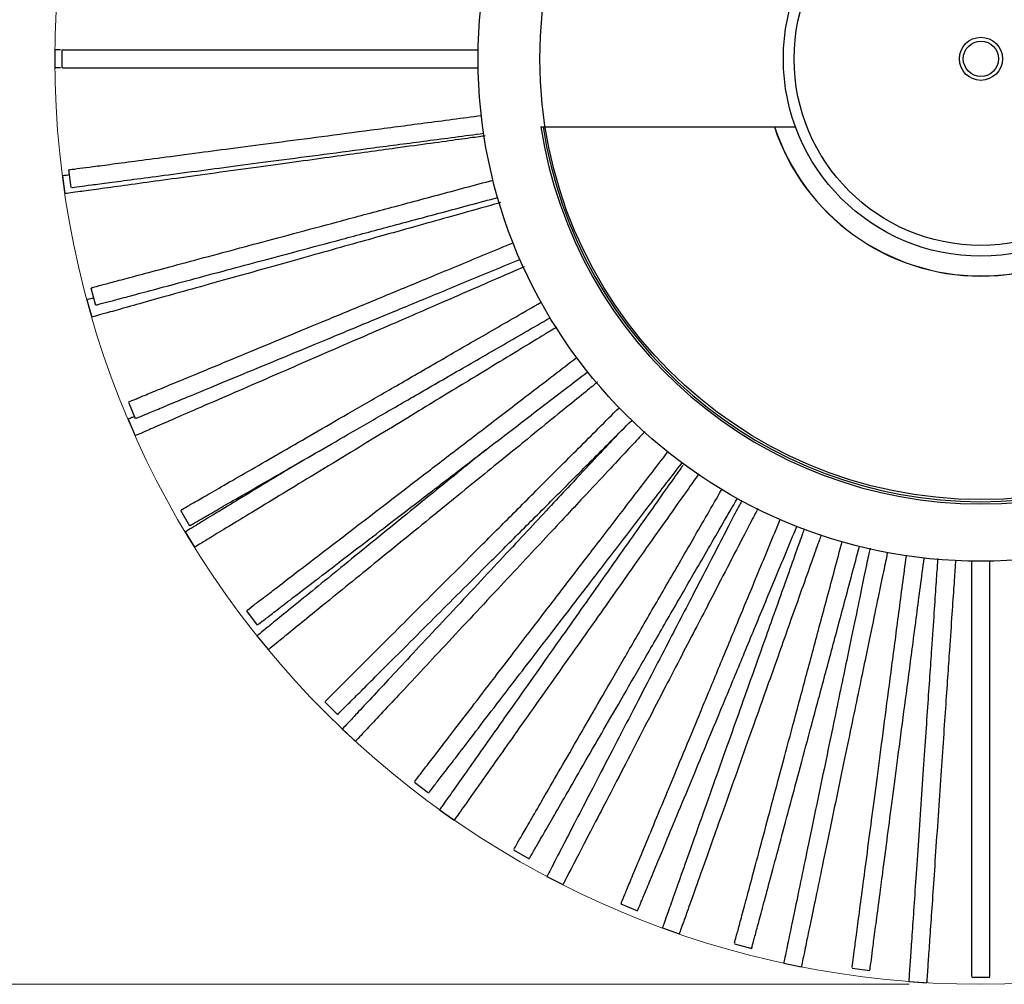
# Model space of a CAD drawing. Header units: millimetres. Extents: x 65 to 114, y 26 to 281.
# Tile 19 of 21: x 88 to 101, y 256 to 269. Entities that reach past the tile are written whole.
import ezdxf

# ---------------------------------------------------------------- set-up
doc = ezdxf.new("R2010")
doc.units = ezdxf.units.MM
doc.styles.add('SLDTEXTSTYLE0', font='TXT', dxfattribs={"width": 0.75})
doc.dimstyles.new('SLDDIMSTYLE1', dxfattribs={"dimtxt": 3.5, "dimasz": 3.302, "dimexe": 0, "dimexo": 0.0625, "dimgap": 0.875, "dimtad": 1, "dimdec": 0, "dimlfac": 10, "dimrnd": 1e-09, "dimzin": 12, "dimdsep": 46, "dimtxsty": 'SLDTEXTSTYLE0', "dimsah": 1, "dimcen": 0.09, "dimadec": 0, "dimazin": 3, "dimtfac": 1, "dimtdec": 0, "dimtmove": 0, "dimatfit": 0, "dimfxl": 0, "dimfrac": 2, "dimtolj": 1, "dimtzin": 12, "dimarcsym": 0})

# ---------------------------------------------------------------- blocks, each defined once
blk = doc.blocks.new('_D_4')
at = {"color": 7, "linetype": 'Continuous', "lineweight": 0}
for p, q in [((100.133, 281.389), (68.94, 281.389)), ((69.94, 255.604), (69.94, 281.389)), ((100.133, 255.604), (68.94, 255.604))]:
    blk.add_line(p, q, dxfattribs=at)
at = {"color": 7, "linetype": 'Continuous', "lineweight": 18}
for points in [[(69.94, 281.389), (69.432, 278.087), (70.448, 278.087)], [(69.94, 255.604), (70.448, 258.906), (69.432, 258.906)]]:
    blk.add_solid(points, dxfattribs=at)
at = {"color": 7, "linetype": 'Continuous', "lineweight": 18, "char_height": 3.5, "attachment_point": 1, "rotation": 90, "style": 'SLDTEXTSTYLE0'}
for s, insert in [('258', (65.375, 262.648)), ('%%c', (65.428, 257.37))]:
    blk.add_mtext(s, dxfattribs=dict(at, insert=insert))

msp = doc.modelspace()

# ---------------------------------------------------------------- linework, layer by layer
at = {"color": 7, "linetype": 'Continuous', "lineweight": 25}
for p, q in [((88.241, 268.621), (88.241, 268.371)), ((88.338, 268.621), (88.338, 268.371)), ((95.006, 267.548), (98.551, 267.548)), ((88.431, 266.95), (88.464, 266.702)), ((88.344, 266.865), (88.378, 266.617)), ((88.741, 265.305), (88.806, 265.064)), ((88.686, 265.138), (88.753, 264.898)), ((89.264, 263.715), (89.36, 263.484)), ((89.259, 263.475), (89.358, 263.245)), ((89.989, 262.207), (90.114, 261.99)), ((90.053, 261.905), (90.183, 261.691)), ((90.906, 260.806), (91.058, 260.608)), ((91.054, 260.457), (91.212, 260.263)), ((91.997, 259.537), (92.174, 259.36)), ((92.242, 259.16), (92.425, 258.989)), ((93.245, 258.421), (93.443, 258.269)), ((93.596, 258.036), (93.801, 257.892)), ((94.627, 257.478), (94.844, 257.353)), ((95.091, 257.107), (95.313, 256.992)), ((96.121, 256.723), (96.352, 256.627)), ((96.698, 256.391), (96.934, 256.307)), ((97.701, 256.169), (97.942, 256.104)), ((98.388, 255.899), (98.632, 255.849)), ((99.339, 255.827), (99.587, 255.794)), ((101.008, 255.701), (101.258, 255.701)), ((100.129, 255.643), (100.378, 255.626))]:
    msp.add_line(p, q, dxfattribs=at)
at = {"color": 7, "linetype": 'Continuous', "lineweight": 18}
msp.add_circle((101.133, 268.496), 12.892, dxfattribs=at)
at = {"color": 7, "linetype": 'Continuous', "lineweight": 25}
for radius in [7, 6.14, 2.75, 2.6, 0.3, 0.245]:
    msp.add_circle((101.133, 268.496), radius, dxfattribs=at)
for radius, start, end in [(6.2, 188.7928, 351.2072), (6.17, 188.8353, 270), (3.027, 198.246, 341.754), (3.025, 198.2584, 270), (6.17, 270, 351.1647), (3.025, 270, 341.7416)]:
    msp.add_arc((101.133, 268.496), radius, start, end, dxfattribs=at)
for points, knots in [([(88.316, 268.621), (88.309, 268.621), (88.26, 268.621), (88.234, 268.621), (88.246, 268.621), (88.248, 268.621)], [0, 0, 0, 0, 0.105908, 0.852141, 1, 1, 1, 1]), ([(88.351, 268.621), (88.348, 268.621), (88.341, 268.621), (88.435, 268.621), (88.616, 268.621), (88.867, 268.621), (89.203, 268.621), (89.632, 268.621), (90.127, 268.621), (90.672, 268.621), (91.246, 268.621), (91.883, 268.621), (92.579, 268.621), (93.327, 268.621), (93.865, 268.621), (94.134, 268.621)], [0, 0, 0, 0, 0.053112, 0.158804, 0.243692, 0.328804, 0.413848, 0.498687, 0.583392, 0.652775, 0.722219, 0.791641, 0.861021, 0.930418, 1, 1, 1, 1]), ([(88.316, 268.371), (88.309, 268.371), (88.26, 268.371), (88.234, 268.371), (88.246, 268.371), (88.248, 268.371)], [0, 0, 0, 0, 0.105908, 0.852141, 1, 1, 1, 1]), ([(88.351, 268.371), (88.348, 268.371), (88.341, 268.371), (88.435, 268.371), (88.616, 268.371), (88.867, 268.371), (89.203, 268.371), (89.632, 268.371), (90.127, 268.371), (90.672, 268.371), (91.246, 268.371), (91.883, 268.371), (92.579, 268.371), (93.327, 268.371), (93.865, 268.371), (94.134, 268.371)], [0, 0, 0, 0, 0.053112, 0.158804, 0.243692, 0.328804, 0.413848, 0.498687, 0.583392, 0.652775, 0.722219, 0.791641, 0.861021, 0.930418, 1, 1, 1, 1]), ([(88.444, 266.952), (88.441, 266.951), (88.434, 266.95), (88.528, 266.963), (88.707, 266.986), (88.956, 267.019), (89.289, 267.063), (89.714, 267.119), (90.205, 267.184), (90.745, 267.255), (91.315, 267.33), (91.946, 267.413), (92.636, 267.503), (93.377, 267.601), (93.911, 267.671), (94.178, 267.707)], [0, 0, 0, 0, 0.053106, 0.158799, 0.243687, 0.3288, 0.413845, 0.498684, 0.58339, 0.652772, 0.722217, 0.79164, 0.86102, 0.930417, 1, 1, 1, 1]), ([(94.233, 267.422), (94.207, 267.418), (94.125, 267.407), (93.877, 267.373), (93.493, 267.32), (93.055, 267.26), (92.607, 267.198), (92.18, 267.139), (91.706, 267.074), (91.189, 267.003), (90.606, 266.923), (90.052, 266.847), (89.565, 266.78), (89.144, 266.722), (88.8, 266.675), (88.56, 266.642), (88.427, 266.624), (88.37, 266.616), (88.383, 266.617), (88.385, 266.618)], [0, 0, 0, 0, 0.042524, 0.131466, 0.22053, 0.309569, 0.367793, 0.425914, 0.483901, 0.541726, 0.599579, 0.659047, 0.717551, 0.777135, 0.837232, 0.897333, 0.944275, 0.990782, 1, 1, 1, 1]), ([(88.476, 266.704), (88.474, 266.703), (88.467, 266.702), (88.56, 266.715), (88.739, 266.738), (88.988, 266.771), (89.322, 266.815), (89.747, 266.871), (90.238, 266.936), (90.778, 267.007), (91.347, 267.082), (91.978, 267.165), (92.668, 267.256), (93.41, 267.353), (93.943, 267.423), (94.21, 267.459)], [0, 0, 0, 0, 0.053106, 0.158799, 0.243687, 0.3288, 0.413845, 0.498684, 0.58339, 0.652772, 0.722217, 0.79164, 0.86102, 0.930417, 1, 1, 1, 1]), ([(88.44, 266.878), (88.426, 266.876), (88.369, 266.868), (88.337, 266.863), (88.349, 266.865), (88.351, 266.865)], [0, 0, 0, 0, 0.211795, 0.869622, 1, 1, 1, 1]), ([(88.754, 265.309), (88.751, 265.308), (88.744, 265.306), (88.836, 265.33), (89.01, 265.377), (89.253, 265.442), (89.577, 265.529), (89.992, 265.64), (90.47, 265.768), (90.996, 265.909), (91.551, 266.058), (92.166, 266.223), (92.838, 266.403), (93.56, 266.596), (94.08, 266.736), (94.34, 266.805)], [0, 0, 0, 0, 0.053106, 0.158799, 0.243687, 0.3288, 0.413845, 0.498684, 0.58339, 0.652772, 0.722217, 0.79164, 0.86102, 0.930417, 1, 1, 1, 1]), ([(88.818, 265.067), (88.816, 265.066), (88.809, 265.065), (88.9, 265.089), (89.075, 265.136), (89.317, 265.201), (89.642, 265.288), (90.056, 265.399), (90.535, 265.527), (91.061, 265.668), (91.616, 265.817), (92.23, 265.981), (92.903, 266.161), (93.625, 266.355), (94.145, 266.494), (94.405, 266.564)], [0, 0, 0, 0, 0.053106, 0.158799, 0.243687, 0.3288, 0.413845, 0.498684, 0.58339, 0.652772, 0.722217, 0.79164, 0.86102, 0.930417, 1, 1, 1, 1]), ([(94.443, 266.492), (94.418, 266.485), (94.339, 266.463), (94.098, 266.395), (93.725, 266.291), (93.299, 266.171), (92.863, 266.049), (92.448, 265.933), (91.988, 265.804), (91.485, 265.663), (90.919, 265.504), (90.38, 265.353), (89.906, 265.221), (89.497, 265.106), (89.162, 265.012), (88.93, 264.947), (88.8, 264.911), (88.745, 264.895), (88.757, 264.899), (88.759, 264.899)], [0, 0, 0, 0, 0.042276, 0.13124, 0.220327, 0.30939, 0.367629, 0.425765, 0.483767, 0.541607, 0.599475, 0.658958, 0.717478, 0.777077, 0.83719, 0.897306, 0.944261, 0.99078, 1, 1, 1, 1]), ([(89.276, 263.72), (89.273, 263.719), (89.267, 263.716), (89.354, 263.752), (89.521, 263.822), (89.753, 263.918), (90.064, 264.046), (90.46, 264.21), (90.917, 264.4), (91.421, 264.608), (91.951, 264.828), (92.539, 265.072), (93.182, 265.338), (93.873, 265.624), (94.37, 265.83), (94.619, 265.933)], [0, 0, 0, 0, 0.053106, 0.158799, 0.243687, 0.3288, 0.413845, 0.498684, 0.58339, 0.652772, 0.722217, 0.79164, 0.86102, 0.930417, 1, 1, 1, 1]), ([(89.371, 263.489), (89.369, 263.488), (89.362, 263.485), (89.45, 263.521), (89.617, 263.591), (89.849, 263.687), (90.159, 263.815), (90.555, 263.979), (91.013, 264.169), (91.516, 264.377), (92.047, 264.597), (92.635, 264.841), (93.278, 265.107), (93.969, 265.393), (94.466, 265.599), (94.715, 265.702)], [0, 0, 0, 0, 0.053106, 0.158799, 0.243687, 0.3288, 0.413845, 0.498684, 0.58339, 0.652772, 0.722217, 0.79164, 0.86102, 0.930417, 1, 1, 1, 1]), ([(94.778, 265.599), (94.754, 265.589), (94.679, 265.556), (94.449, 265.457), (94.094, 265.302), (93.688, 265.126), (93.273, 264.946), (92.878, 264.774), (92.439, 264.584), (91.96, 264.376), (91.421, 264.141), (90.908, 263.918), (90.457, 263.723), (90.067, 263.553), (89.748, 263.415), (89.527, 263.318), (89.404, 263.265), (89.351, 263.242), (89.362, 263.247), (89.364, 263.248)], [0, 0, 0, 0, 0.041949, 0.130944, 0.220061, 0.309154, 0.367413, 0.425569, 0.483591, 0.541451, 0.599338, 0.658842, 0.717381, 0.777001, 0.837134, 0.897271, 0.944242, 0.990777, 1, 1, 1, 1]), ([(88.779, 265.165), (88.765, 265.161), (88.709, 265.145), (88.678, 265.136), (88.69, 265.14), (88.692, 265.14)], [0, 0, 0, 0, 0.212164, 0.869683, 1, 1, 1, 1]), ([(90.001, 262.213), (89.998, 262.212), (89.992, 262.208), (90.074, 262.255), (90.23, 262.346), (90.448, 262.471), (90.739, 262.64), (91.111, 262.854), (91.539, 263.101), (92.011, 263.374), (92.508, 263.661), (93.06, 263.979), (93.662, 264.327), (94.31, 264.701), (94.776, 264.97), (95.009, 265.105)], [0, 0, 0, 0, 0.053106, 0.158799, 0.243687, 0.3288, 0.413845, 0.498684, 0.58339, 0.652772, 0.722217, 0.79164, 0.86102, 0.930417, 1, 1, 1, 1]), ([(90.126, 261.997), (90.123, 261.995), (90.117, 261.992), (90.199, 262.039), (90.355, 262.129), (90.573, 262.255), (90.864, 262.423), (91.236, 262.637), (91.664, 262.885), (92.136, 263.157), (92.633, 263.445), (93.185, 263.763), (93.787, 264.111), (94.435, 264.485), (94.901, 264.754), (95.134, 264.888)], [0, 0, 0, 0, 0.053106, 0.158799, 0.243687, 0.3288, 0.413845, 0.498684, 0.58339, 0.652772, 0.722217, 0.79164, 0.86102, 0.930417, 1, 1, 1, 1]), ([(95.231, 264.761), (95.208, 264.747), (95.139, 264.705), (94.925, 264.575), (94.594, 264.374), (94.216, 264.144), (93.83, 263.909), (93.462, 263.685), (93.053, 263.436), (92.607, 263.165), (92.105, 262.86), (91.626, 262.569), (91.206, 262.313), (90.843, 262.092), (90.546, 261.912), (90.34, 261.786), (90.225, 261.717), (90.176, 261.687), (90.187, 261.693), (90.189, 261.694)], [0, 0, 0, 0, 0.041544, 0.130577, 0.219732, 0.308863, 0.367146, 0.425327, 0.483373, 0.541257, 0.599169, 0.658698, 0.717262, 0.776907, 0.837066, 0.897228, 0.944218, 0.990773, 1, 1, 1, 1]), ([(90.916, 260.814), (90.914, 260.812), (90.908, 260.808), (90.983, 260.865), (91.127, 260.975), (91.326, 261.128), (91.592, 261.333), (91.933, 261.594), (92.325, 261.895), (92.758, 262.227), (93.213, 262.577), (93.718, 262.964), (94.27, 263.388), (94.864, 263.843), (95.291, 264.171), (95.504, 264.335)], [0, 0, 0, 0, 0.053106, 0.158799, 0.243687, 0.3288, 0.413845, 0.498684, 0.58339, 0.652772, 0.722217, 0.79164, 0.86102, 0.930417, 1, 1, 1, 1]), ([(91.068, 260.615), (91.066, 260.614), (91.06, 260.61), (91.135, 260.667), (91.279, 260.777), (91.478, 260.93), (91.745, 261.135), (92.085, 261.396), (92.478, 261.697), (92.91, 262.029), (93.366, 262.378), (93.87, 262.766), (94.423, 263.189), (95.016, 263.645), (95.443, 263.972), (95.657, 264.136)], [0, 0, 0, 0, 0.053106, 0.158799, 0.243687, 0.3288, 0.413845, 0.498684, 0.58339, 0.652772, 0.722217, 0.79164, 0.86102, 0.930417, 1, 1, 1, 1]), ([(95.793, 263.991), (95.774, 263.975), (95.71, 263.923), (95.517, 263.766), (95.217, 263.522), (94.873, 263.242), (94.522, 262.957), (94.188, 262.685), (93.817, 262.383), (93.412, 262.054), (92.956, 261.683), (92.522, 261.33), (92.141, 261.019), (91.811, 260.751), (91.541, 260.532), (91.354, 260.379), (91.25, 260.294), (91.205, 260.258), (91.215, 260.266), (91.217, 260.267)], [0, 0, 0, 0, 0.041061, 0.130139, 0.219339, 0.308514, 0.366827, 0.425037, 0.483113, 0.541026, 0.598967, 0.658526, 0.71712, 0.776795, 0.836983, 0.897176, 0.94419, 0.990768, 1, 1, 1, 1]), ([(92.006, 259.546), (92.004, 259.544), (91.999, 259.539), (92.066, 259.606), (92.194, 259.734), (92.371, 259.911), (92.609, 260.149), (92.912, 260.452), (93.262, 260.802), (93.648, 261.188), (94.054, 261.594), (94.504, 262.044), (94.996, 262.536), (95.525, 263.065), (95.905, 263.445), (96.096, 263.636)], [0, 0, 0, 0, 0.053106, 0.158799, 0.243687, 0.3288, 0.413845, 0.498684, 0.58339, 0.652772, 0.722217, 0.79164, 0.86102, 0.930417, 1, 1, 1, 1]), ([(89.347, 263.513), (89.335, 263.508), (89.281, 263.485), (89.252, 263.472), (89.263, 263.476), (89.265, 263.477)], [0, 0, 0, 0, 0.210829, 0.869462, 1, 1, 1, 1]), ([(92.183, 259.369), (92.181, 259.367), (92.176, 259.362), (92.243, 259.429), (92.371, 259.557), (92.548, 259.734), (92.786, 259.972), (93.089, 260.275), (93.439, 260.625), (93.825, 261.011), (94.23, 261.417), (94.681, 261.867), (95.173, 262.359), (95.701, 262.888), (96.082, 263.268), (96.272, 263.459)], [0, 0, 0, 0, 0.053106, 0.158799, 0.243687, 0.3288, 0.413845, 0.498684, 0.58339, 0.652772, 0.722217, 0.79164, 0.86102, 0.930417, 1, 1, 1, 1]), ([(96.045, 263.231), (96.037, 263.223), (95.966, 263.146), (95.761, 262.927), (95.465, 262.611), (95.155, 262.279), (94.861, 261.964), (94.535, 261.615), (94.179, 261.233), (93.777, 260.803), (93.395, 260.394), (93.06, 260.035), (92.77, 259.724), (92.533, 259.47), (92.368, 259.294), (92.276, 259.196), (92.237, 259.154), (92.245, 259.163), (92.247, 259.164)], [0, 0, 0, 0, 0.012228, 0.113519, 0.214783, 0.281, 0.347101, 0.413048, 0.478812, 0.544606, 0.612239, 0.678775, 0.746539, 0.814886, 0.883238, 0.936625, 0.989517, 1, 1, 1, 1]), ([(96.456, 263.305), (96.439, 263.286), (96.383, 263.227), (96.214, 263.046), (95.949, 262.762), (95.647, 262.439), (95.338, 262.108), (95.044, 261.793), (94.718, 261.444), (94.361, 261.062), (93.96, 260.633), (93.578, 260.224), (93.243, 259.864), (92.953, 259.554), (92.715, 259.3), (92.55, 259.123), (92.459, 259.025), (92.42, 258.983), (92.428, 258.992), (92.43, 258.994)], [0, 0, 0, 0, 0.0405, 0.129629, 0.218882, 0.308109, 0.366457, 0.424701, 0.48281, 0.540757, 0.598732, 0.658326, 0.716954, 0.776664, 0.836888, 0.897116, 0.944157, 0.990763, 1, 1, 1, 1]), ([(94.24, 263.049), (94.169, 262.992), (93.989, 262.845), (93.659, 262.576), (93.255, 262.248), (92.798, 261.877), (92.364, 261.523), (91.983, 261.213), (91.653, 260.945), (91.384, 260.726), (91.196, 260.573), (91.092, 260.488), (91.048, 260.452), (91.057, 260.46), (91.059, 260.461)], [0, 0, 0, 0, 0.0613174, 0.1561311, 0.2506806, 0.3452742, 0.4425105, 0.5381701, 0.6355953, 0.7338596, 0.8321297, 0.9088845, 0.9849284, 1, 1, 1, 1]), ([(93.252, 258.431), (93.251, 258.429), (93.246, 258.423), (93.304, 258.498), (93.414, 258.642), (93.567, 258.841), (93.771, 259.108), (94.033, 259.448), (94.334, 259.841), (94.666, 260.273), (95.015, 260.729), (95.403, 261.234), (95.826, 261.786), (96.282, 262.379), (96.609, 262.806), (96.773, 263.02)], [0, 0, 0, 0, 0.053106, 0.158799, 0.243687, 0.3288, 0.413845, 0.498684, 0.58339, 0.652772, 0.722217, 0.79164, 0.86102, 0.930417, 1, 1, 1, 1]), ([(91.686, 262.897), (91.624, 262.86), (91.406, 262.728), (91.078, 262.528), (90.713, 262.306), (90.416, 262.126), (90.21, 262), (90.095, 261.93), (90.046, 261.9), (90.057, 261.907), (90.059, 261.908)], [0, 0, 0, 0, 0.062542, 0.223401, 0.387228, 0.552466, 0.717714, 0.846783, 0.974656, 1, 1, 1, 1]), ([(93.451, 258.279), (93.449, 258.277), (93.445, 258.271), (93.502, 258.346), (93.612, 258.49), (93.765, 258.689), (93.97, 258.956), (94.231, 259.296), (94.532, 259.689), (94.864, 260.121), (95.214, 260.576), (95.601, 261.081), (96.025, 261.633), (96.48, 262.227), (96.808, 262.654), (96.972, 262.867)], [0, 0, 0, 0, 0.053106, 0.158799, 0.243687, 0.3288, 0.413845, 0.498684, 0.58339, 0.652772, 0.722217, 0.79164, 0.86102, 0.930417, 1, 1, 1, 1]), ([(96.985, 262.836), (96.975, 262.823), (96.933, 262.763), (96.797, 262.57), (96.574, 262.254), (96.319, 261.892), (96.058, 261.523), (95.809, 261.171), (95.534, 260.78), (95.232, 260.354), (94.893, 259.873), (94.571, 259.416), (94.287, 259.015), (94.042, 258.667), (93.842, 258.383), (93.702, 258.186), (93.625, 258.076), (93.592, 258.029), (93.599, 258.04), (93.6, 258.041)], [0, 0, 0, 0, 0.026141, 0.116604, 0.207192, 0.297755, 0.356976, 0.416091, 0.47507, 0.533885, 0.592727, 0.653213, 0.712718, 0.773322, 0.834447, 0.895576, 0.943321, 0.990625, 1, 1, 1, 1]), ([(97.206, 262.715), (97.191, 262.695), (97.145, 262.629), (97.002, 262.426), (96.778, 262.11), (96.523, 261.748), (96.262, 261.379), (96.014, 261.027), (95.738, 260.636), (95.437, 260.21), (95.098, 259.729), (94.775, 259.272), (94.491, 258.87), (94.246, 258.523), (94.046, 258.239), (93.907, 258.042), (93.829, 257.932), (93.796, 257.885), (93.803, 257.896), (93.804, 257.897)], [0, 0, 0, 0, 0.039859, 0.129048, 0.21836, 0.307648, 0.366034, 0.424317, 0.482465, 0.540451, 0.598464, 0.658098, 0.716765, 0.776515, 0.836779, 0.897047, 0.94412, 0.990757, 1, 1, 1, 1]), ([(94.634, 257.489), (94.632, 257.487), (94.629, 257.48), (94.676, 257.562), (94.766, 257.719), (94.892, 257.936), (95.06, 258.227), (95.274, 258.599), (95.522, 259.027), (95.794, 259.499), (96.081, 259.997), (96.4, 260.548), (96.748, 261.15), (97.122, 261.798), (97.391, 262.264), (97.525, 262.497)], [0, 0, 0, 0, 0.053106, 0.158799, 0.243687, 0.3288, 0.413845, 0.498684, 0.58339, 0.652772, 0.722217, 0.79164, 0.86102, 0.930417, 1, 1, 1, 1]), ([(94.85, 257.364), (94.849, 257.362), (94.845, 257.355), (94.892, 257.437), (94.983, 257.594), (95.108, 257.811), (95.276, 258.102), (95.491, 258.474), (95.738, 258.902), (96.011, 259.374), (96.298, 259.872), (96.616, 260.423), (96.964, 261.025), (97.338, 261.673), (97.607, 262.139), (97.742, 262.372)], [0, 0, 0, 0, 0.053106, 0.158799, 0.243687, 0.3288, 0.413845, 0.498684, 0.58339, 0.652772, 0.722217, 0.79164, 0.86102, 0.930417, 1, 1, 1, 1]), ([(97.805, 262.344), (97.794, 262.324), (97.757, 262.253), (97.644, 262.035), (97.466, 261.692), (97.263, 261.298), (97.055, 260.897), (96.856, 260.514), (96.636, 260.09), (96.396, 259.626), (96.126, 259.104), (95.868, 258.607), (95.642, 258.171), (95.447, 257.793), (95.287, 257.485), (95.175, 257.27), (95.114, 257.151), (95.087, 257.1), (95.093, 257.111), (95.094, 257.113)], [0, 0, 0, 0, 0.037163, 0.126602, 0.216165, 0.305703, 0.364253, 0.4227, 0.481011, 0.53916, 0.597337, 0.657138, 0.71597, 0.775887, 0.836321, 0.896758, 0.943963, 0.990731, 1, 1, 1, 1]), ([(98.029, 262.233), (98.017, 262.211), (97.98, 262.14), (97.866, 261.92), (97.688, 261.576), (97.485, 261.183), (97.277, 260.782), (97.078, 260.399), (96.858, 259.975), (96.618, 259.511), (96.348, 258.989), (96.09, 258.492), (95.864, 258.056), (95.668, 257.678), (95.509, 257.37), (95.397, 257.155), (95.336, 257.036), (95.309, 256.985), (95.315, 256.996), (95.316, 256.998)], [0, 0, 0, 0, 0.03914, 0.128395, 0.217774, 0.307129, 0.365558, 0.423885, 0.482077, 0.540106, 0.598163, 0.657842, 0.716553, 0.776347, 0.836657, 0.89697, 0.944078, 0.99075, 1, 1, 1, 1]), ([(96.126, 256.734), (96.125, 256.732), (96.122, 256.725), (96.158, 256.813), (96.227, 256.98), (96.324, 257.212), (96.452, 257.522), (96.616, 257.919), (96.806, 258.376), (97.014, 258.879), (97.234, 259.41), (97.478, 259.998), (97.744, 260.641), (98.03, 261.332), (98.236, 261.829), (98.339, 262.078)], [0, 0, 0, 0, 0.053106, 0.158799, 0.243687, 0.3288, 0.413845, 0.498684, 0.58339, 0.652772, 0.722217, 0.79164, 0.86102, 0.930417, 1, 1, 1, 1]), ([(96.357, 256.639), (96.356, 256.637), (96.353, 256.63), (96.389, 256.717), (96.458, 256.884), (96.554, 257.116), (96.683, 257.427), (96.847, 257.823), (97.037, 258.28), (97.245, 258.784), (97.465, 259.314), (97.709, 259.902), (97.975, 260.545), (98.261, 261.236), (98.467, 261.733), (98.57, 261.982)], [0, 0, 0, 0, 0.053106, 0.158799, 0.243687, 0.3288, 0.413845, 0.498684, 0.58339, 0.652772, 0.722217, 0.79164, 0.86102, 0.930417, 1, 1, 1, 1]), ([(98.674, 261.95), (98.666, 261.928), (98.639, 261.853), (98.557, 261.62), (98.427, 261.256), (98.279, 260.839), (98.127, 260.412), (97.983, 260.006), (97.823, 259.556), (97.648, 259.064), (97.451, 258.51), (97.264, 257.982), (97.099, 257.519), (96.957, 257.119), (96.84, 256.791), (96.76, 256.564), (96.715, 256.437), (96.695, 256.383), (96.7, 256.395), (96.7, 256.397)], [0, 0, 0, 0, 0.038069, 0.127424, 0.216903, 0.306356, 0.364851, 0.423243, 0.4815, 0.539594, 0.597715, 0.65746, 0.716237, 0.776098, 0.836475, 0.896855, 0.944016, 0.99074, 1, 1, 1, 1]), ([(98.91, 261.867), (98.902, 261.844), (98.875, 261.769), (98.792, 261.537), (98.663, 261.172), (98.514, 260.755), (98.363, 260.328), (98.219, 259.922), (98.058, 259.472), (97.884, 258.98), (97.687, 258.426), (97.499, 257.899), (97.335, 257.435), (97.192, 257.035), (97.076, 256.707), (96.995, 256.48), (96.95, 256.353), (96.931, 256.299), (96.935, 256.311), (96.936, 256.313)], [0, 0, 0, 0, 0.03834, 0.12767, 0.217123, 0.306552, 0.36503, 0.423406, 0.481646, 0.539724, 0.597829, 0.657557, 0.716317, 0.776161, 0.836521, 0.896884, 0.944031, 0.990742, 1, 1, 1, 1]), ([(97.704, 256.182), (97.703, 256.179), (97.701, 256.172), (97.726, 256.263), (97.773, 256.438), (97.838, 256.68), (97.925, 257.005), (98.036, 257.42), (98.164, 257.898), (98.305, 258.424), (98.453, 258.979), (98.618, 259.593), (98.798, 260.266), (98.992, 260.988), (99.131, 261.508), (99.201, 261.768)], [0, 0, 0, 0, 0.053106, 0.158799, 0.243687, 0.3288, 0.413845, 0.498684, 0.58339, 0.652772, 0.722217, 0.79164, 0.86102, 0.930417, 1, 1, 1, 1]), ([(97.945, 256.117), (97.945, 256.114), (97.943, 256.107), (97.967, 256.199), (98.014, 256.373), (98.079, 256.616), (98.166, 256.941), (98.277, 257.355), (98.405, 257.833), (98.546, 258.359), (98.695, 258.914), (98.86, 259.529), (99.04, 260.201), (99.233, 260.923), (99.373, 261.443), (99.442, 261.703)], [0, 0, 0, 0, 0.053106, 0.158799, 0.243687, 0.3288, 0.413845, 0.498684, 0.58339, 0.652772, 0.722217, 0.79164, 0.86102, 0.930417, 1, 1, 1, 1]), ([(99.589, 261.678), (99.584, 261.654), (99.567, 261.576), (99.517, 261.334), (99.438, 260.955), (99.348, 260.521), (99.256, 260.078), (99.168, 259.656), (99.071, 259.188), (98.965, 258.677), (98.845, 258.101), (98.731, 257.554), (98.631, 257.072), (98.545, 256.656), (98.474, 256.316), (98.425, 256.079), (98.398, 255.948), (98.386, 255.892), (98.389, 255.904), (98.389, 255.906)], [0, 0, 0, 0, 0.038894, 0.128173, 0.217574, 0.306951, 0.365396, 0.423738, 0.481944, 0.539989, 0.59806, 0.657754, 0.71648, 0.77629, 0.836615, 0.896944, 0.944064, 0.990747, 1, 1, 1, 1]), ([(99.833, 261.624), (99.828, 261.601), (99.812, 261.524), (99.762, 261.283), (99.683, 260.904), (99.593, 260.47), (99.501, 260.027), (99.413, 259.605), (99.316, 259.137), (99.21, 258.626), (99.09, 258.051), (98.976, 257.503), (98.876, 257.021), (98.79, 256.605), (98.719, 256.265), (98.67, 256.028), (98.643, 255.897), (98.631, 255.841), (98.633, 255.853), (98.634, 255.855)], [0, 0, 0, 0, 0.03746, 0.126872, 0.216407, 0.305917, 0.364449, 0.422878, 0.481171, 0.539302, 0.597461, 0.657244, 0.716057, 0.775956, 0.836371, 0.89679, 0.94398, 0.990734, 1, 1, 1, 1]), ([(99.341, 255.839), (99.34, 255.837), (99.339, 255.83), (99.352, 255.923), (99.375, 256.103), (99.408, 256.351), (99.452, 256.685), (99.508, 257.11), (99.573, 257.601), (99.644, 258.141), (99.719, 258.71), (99.802, 259.341), (99.893, 260.031), (99.99, 260.773), (100.06, 261.306), (100.096, 261.573)], [0, 0, 0, 0, 0.053106, 0.158799, 0.243687, 0.3288, 0.413845, 0.498684, 0.58339, 0.652772, 0.722217, 0.79164, 0.86102, 0.930417, 1, 1, 1, 1]), ([(99.588, 255.807), (99.588, 255.804), (99.587, 255.797), (99.6, 255.891), (99.623, 256.07), (99.656, 256.319), (99.7, 256.652), (99.756, 257.077), (99.82, 257.568), (99.892, 258.109), (99.966, 258.678), (100.05, 259.309), (100.14, 259.999), (100.238, 260.74), (100.308, 261.274), (100.343, 261.541)], [0, 0, 0, 0, 0.053106, 0.158799, 0.243687, 0.3288, 0.413845, 0.498684, 0.58339, 0.652772, 0.722217, 0.79164, 0.86102, 0.930417, 1, 1, 1, 1]), ([(100.531, 261.533), (100.53, 261.508), (100.524, 261.428), (100.507, 261.18), (100.481, 260.794), (100.451, 260.352), (100.42, 259.901), (100.39, 259.471), (100.358, 258.994), (100.322, 258.473), (100.282, 257.887), (100.244, 257.328), (100.21, 256.838), (100.181, 256.414), (100.158, 256.067), (100.141, 255.826), (100.132, 255.692), (100.128, 255.635), (100.129, 255.647), (100.129, 255.649)], [0, 0, 0, 0, 0.039639, 0.128848, 0.218181, 0.307489, 0.365888, 0.424185, 0.482346, 0.540345, 0.598372, 0.65802, 0.7167, 0.776463, 0.836742, 0.897023, 0.944107, 0.990755, 1, 1, 1, 1]), ([(100.78, 261.507), (100.779, 261.485), (100.773, 261.406), (100.757, 261.163), (100.73, 260.777), (100.7, 260.335), (100.669, 259.884), (100.64, 259.454), (100.607, 258.977), (100.572, 258.456), (100.531, 257.87), (100.493, 257.311), (100.46, 256.821), (100.431, 256.397), (100.407, 256.05), (100.39, 255.809), (100.381, 255.675), (100.377, 255.618), (100.378, 255.63), (100.378, 255.632)], [0, 0, 0, 0, 0.035276, 0.12489, 0.214629, 0.304342, 0.363007, 0.421568, 0.479994, 0.538257, 0.596547, 0.656466, 0.715413, 0.775448, 0.836, 0.896556, 0.943853, 0.990713, 1, 1, 1, 1]), ([(101.008, 255.714), (101.008, 255.711), (101.008, 255.704), (101.008, 255.798), (101.008, 255.979), (101.008, 256.23), (101.008, 256.566), (101.008, 256.995), (101.008, 257.49), (101.008, 258.035), (101.008, 258.609), (101.008, 259.246), (101.008, 259.942), (101.008, 260.69), (101.008, 261.228), (101.008, 261.497)], [0, 0, 0, 0, 0.053106, 0.158799, 0.243687, 0.3288, 0.413845, 0.498684, 0.58339, 0.652772, 0.722217, 0.79164, 0.86102, 0.930417, 1, 1, 1, 1]), ([(101.258, 255.714), (101.258, 255.711), (101.258, 255.704), (101.258, 255.798), (101.258, 255.979), (101.258, 256.23), (101.258, 256.566), (101.258, 256.995), (101.258, 257.49), (101.258, 258.035), (101.258, 258.609), (101.258, 259.246), (101.258, 259.942), (101.258, 260.69), (101.258, 261.228), (101.258, 261.497)], [0, 0, 0, 0, 0.053106, 0.158799, 0.243687, 0.3288, 0.413845, 0.498684, 0.58339, 0.652772, 0.722217, 0.79164, 0.86102, 0.930417, 1, 1, 1, 1])]:
    msp.add_open_spline(points, degree=3, knots=knots, dxfattribs=at)

# ---------------------------------------------------------------- dimensions: what is measured, and where the dimension line sits
at = {"color": 7, "linetype": 'Continuous', "lineweight": 18}
dim = msp.add_linear_dim(base=(69.94, 281.389), p1=(101.133, 255.604), p2=(101.133, 281.389), angle=90, text='%%c<>', dimstyle='SLDDIMSTYLE1', dxfattribs=at)
dim.commit()
dim.dimension.update_dxf_attribs({"geometry": '_D_4', "text_midpoint": (69.94, 263.888), "dimtype": 160})

doc.saveas('drawing.dxf')
